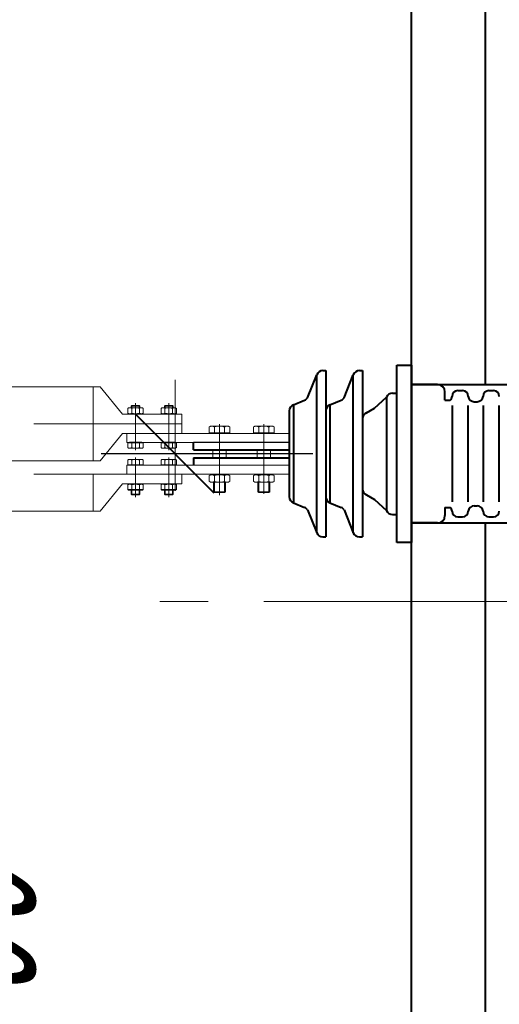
# Model space of a CAD drawing. Header units: millimetres. Extents: x 0 to 594, y 0 to 420.
# Tile 16 of 53: x 115 to 128, y 136 to 163. Entities that reach past the tile are written whole.
import ezdxf

# ---------------------------------------------------------------- set-up
doc = ezdxf.new("R2010")
doc.units = ezdxf.units.MM
for name, pattern in [('K5LT32782', [30.2, 24, -3, 0.2, -3]), ('K5LT_AXLED', [17.302989, 12.802989, -1.5, 1.5, -1.5]), ('K5LT_BASIC', [0]), ('K5LT_DASHED', [6, 4, -2]), ('K5LT_THIN', [0])]:
    doc.linetypes.add(name, pattern=pattern)
doc.styles.add('KDIMTEXTSTYLE', font='GOST_AU.SHX', dxfattribs={"width": 0.96, "oblique": 15, "height": 5})
doc.dimstyles.new('KDIMSTYLE (0.02)', dxfattribs={"dimtxt": 5, "dimasz": 1, "dimexe": 2, "dimexo": 0, "dimgap": 1, "dimtad": 1, "dimlfac": 50, "dimtxsty": 'KDIMTEXTSTYLE', "dimsah": 1, "dimcen": 0, "dimdle": 1, "dimadec": 0, "dimazin": 0, "dimtfac": 0.667, "dimtmove": 0, "dimatfit": 3, "dimfxl": 1, "dimtvp": 1, "dimtfill": 1, "dimtolj": 1, "dimtzin": 0, "dimarcsym": 0})

# ---------------------------------------------------------------- blocks, each defined once
blk = doc.blocks.new('KDIMARROW_03')
at = {"color": 0, "linetype": 'K5LT_BASIC', "lineweight": 40}
blk.add_line((-1.061, -1.061), (1.061, 1.061), dxfattribs=at)
at = {"color": 0, "linetype": 'K5LT_THIN', "lineweight": 18}
for q in [(-1, 0), (2, 0)]:
    blk.add_line((0, 0), q, dxfattribs=at)
blk = doc.blocks.new('U75')
at = {"color": 5, "linetype": 'K5LT_THIN', "lineweight": 18, "true_color": 0x0000ff}
for p, q in [((117.569, 151.514), (117.569, 151.754)), ((117.569, 151.754), (121.969, 151.754)), ((121.969, 151.754), (121.969, 151.514)), ((121.969, 151.514), (117.569, 151.514))]:
    blk.add_line(p, q, dxfattribs=at)
blk = doc.blocks.new('U76')
at = {"color": 5, "linetype": 'K5LT_THIN', "lineweight": 18, "true_color": 0x0000ff}
for p, q in [((117.569, 150.654), (117.569, 150.894)), ((117.569, 150.894), (121.969, 150.894)), ((121.969, 150.894), (121.969, 150.654)), ((121.969, 150.654), (117.569, 150.654))]:
    blk.add_line(p, q, dxfattribs=at)
blk = doc.blocks.new('U310')
at = {"color": 7, "linetype": 'K5LT_DASHED', "lineweight": 18}
for p, q in [((119.056, 152.014), (114.256, 152.014)), ((114.256, 152.014), (114.256, 151.014)), ((116.656, 151.014), (116.656, 152.014)), ((117.806, 151.734), (117.806, 152.034)), ((118.706, 151.734), (118.706, 152.034)), ((119.056, 152.014), (119.056, 151.754)), ((117.456, 151.754), (116.852, 151.014)), ((119.056, 151.754), (117.456, 151.754)), ((114.256, 151.014), (116.852, 151.014))]:
    blk.add_line(p, q, dxfattribs=at)
blk = doc.blocks.new('U311')
at = {"color": 7, "linetype": 'K5LT_DASHED', "lineweight": 18}
for p, q in [((114.256, 152.014), (114.256, 153.014)), ((114.256, 153.014), (116.852, 153.014)), ((116.656, 153.014), (116.656, 152.014)), ((117.456, 152.274), (116.852, 153.014)), ((119.056, 152.274), (117.456, 152.274)), ((117.806, 152.294), (117.806, 151.994)), ((118.706, 152.294), (118.706, 151.994)), ((119.056, 152.014), (119.056, 152.274)), ((119.056, 152.014), (114.256, 152.014))]:
    blk.add_line(p, q, dxfattribs=at)
blk = doc.blocks.new('U312')
at = {"color": 7, "linetype": 'K5LT_DASHED', "lineweight": 18}
for p, q in [((119.056, 150.654), (114.256, 150.654)), ((114.256, 150.654), (114.256, 149.654)), ((116.656, 149.654), (116.656, 150.654)), ((117.806, 150.654), (117.806, 150.674)), ((118.706, 150.374), (118.706, 150.674)), ((119.056, 150.654), (119.056, 150.394)), ((117.456, 150.394), (116.852, 149.654)), ((119.056, 150.394), (117.456, 150.394)), ((117.806, 150.374), (117.806, 150.394)), ((114.256, 149.654), (116.852, 149.654))]:
    blk.add_line(p, q, dxfattribs=at)
blk = doc.blocks.new('U313')
at = {"color": 7, "linetype": 'K5LT_DASHED', "lineweight": 18}
for p, q in [((117.598, 150.366), (117.626, 150.382)), ((117.598, 150.366), (117.598, 150.234)), ((117.626, 150.382), (117.986, 150.382)), ((117.702, 150.366), (117.702, 150.234)), ((117.91, 150.366), (117.91, 150.234)), ((118.014, 150.366), (117.986, 150.382)), ((118.014, 150.366), (118.014, 150.234)), ((117.972, 150.234), (117.598, 150.234)), ((117.598, 150.234), (117.626, 150.218)), ((117.626, 150.218), (117.986, 150.218)), ((118.014, 150.234), (117.972, 150.234)), ((118.014, 150.234), (117.986, 150.218))]:
    blk.add_line(p, q, dxfattribs=at)
for centre, radius, start, end in [((117.65, 150.291), 0.0919, 55.5531, 115.5531), ((117.806, 150.039), 0.344, 72.3875, 107.6125), ((117.962, 150.291), 0.0919, 64.4469, 124.4469), ((117.65, 150.31), 0.0919, 244.4469, 304.4469), ((117.806, 150.562), 0.344, 252.3875, 287.6125), ((117.962, 150.31), 0.0919, 235.5531, 295.5531)]:
    blk.add_arc(centre, radius, start, end, dxfattribs=at)
blk = doc.blocks.new('U314')
at = {"color": 7, "linetype": 'K5LT_DASHED', "lineweight": 18}
for p, q in [((118.498, 150.366), (118.526, 150.382)), ((118.498, 150.366), (118.498, 150.234)), ((118.526, 150.382), (118.886, 150.382)), ((118.602, 150.366), (118.602, 150.234)), ((118.81, 150.366), (118.81, 150.234)), ((118.914, 150.366), (118.886, 150.382)), ((118.914, 150.366), (118.914, 150.234)), ((118.872, 150.234), (118.498, 150.234)), ((118.498, 150.234), (118.526, 150.218)), ((118.526, 150.218), (118.886, 150.218)), ((118.914, 150.234), (118.872, 150.234)), ((118.914, 150.234), (118.886, 150.218))]:
    blk.add_line(p, q, dxfattribs=at)
for centre, radius, start, end in [((118.55, 150.291), 0.0919, 55.5531, 115.5531), ((118.706, 150.039), 0.344, 72.3875, 107.6125), ((118.862, 150.291), 0.0919, 64.4469, 124.4469), ((118.55, 150.31), 0.0919, 244.4469, 304.4469), ((118.706, 150.562), 0.344, 252.3875, 287.6125), ((118.862, 150.31), 0.0919, 235.5531, 295.5531)]:
    blk.add_arc(centre, radius, start, end, dxfattribs=at)
blk = doc.blocks.new('U315')
at = {"color": 7, "linetype": 'K5LT_DASHED', "lineweight": 18}
for p, q in [((117.598, 152.434), (117.626, 152.451)), ((117.598, 152.303), (117.598, 152.434)), ((117.986, 152.451), (117.626, 152.451)), ((117.702, 152.303), (117.702, 152.434)), ((117.905, 152.434), (117.91, 152.434)), ((117.91, 152.303), (117.91, 152.434)), ((118.014, 152.434), (117.986, 152.451)), ((118.014, 152.303), (118.014, 152.434)), ((117.598, 152.303), (117.626, 152.286)), ((117.986, 152.286), (117.626, 152.286)), ((118.014, 152.303), (117.986, 152.286))]:
    blk.add_line(p, q, dxfattribs=at)
for centre, radius, start, end in [((117.65, 152.359), 0.0919, 55.5531, 115.5531), ((117.806, 152.107), 0.344, 72.3875, 107.6125), ((117.962, 152.359), 0.0919, 64.4469, 124.4469), ((117.65, 152.378), 0.0919, 244.4469, 304.4469), ((117.806, 152.63), 0.344, 252.3875, 287.6125), ((117.962, 152.378), 0.0919, 235.5531, 295.5531)]:
    blk.add_arc(centre, radius, start, end, dxfattribs=at)
blk = doc.blocks.new('U316')
at = {"color": 7, "linetype": 'K5LT_DASHED', "lineweight": 18}
for p, q in [((118.498, 152.434), (118.526, 152.451)), ((118.498, 152.303), (118.498, 152.434)), ((118.886, 152.451), (118.526, 152.451)), ((118.602, 152.303), (118.602, 152.434)), ((118.805, 152.434), (118.81, 152.434)), ((118.81, 152.303), (118.81, 152.434)), ((118.914, 152.434), (118.886, 152.451)), ((118.914, 152.303), (118.914, 152.434)), ((118.498, 152.303), (118.526, 152.286)), ((118.886, 152.286), (118.526, 152.286)), ((118.914, 152.303), (118.886, 152.286))]:
    blk.add_line(p, q, dxfattribs=at)
for centre, radius, start, end in [((118.55, 152.359), 0.0919, 55.5531, 115.5531), ((118.706, 152.107), 0.344, 72.3875, 107.6125), ((118.862, 152.359), 0.0919, 64.4469, 124.4469), ((118.55, 152.378), 0.0919, 244.4469, 304.4469), ((118.706, 152.63), 0.344, 252.3875, 287.6125), ((118.862, 152.378), 0.0919, 235.5531, 295.5531)]:
    blk.add_arc(centre, radius, start, end, dxfattribs=at)

msp = doc.modelspace()

# ---------------------------------------------------------------- linework, layer by layer
at = {"color": 5, "linetype": 'K5LT_BASIC', "lineweight": 40, "true_color": 0x0000ff}
for p, q in [((125.27877, 67.20446), (125.27877, 205.20446)), ((127.27877, 153.07654), (127.27877, 202.97659)), ((127.27877, 153.07654), (127.27877, 167.21624)), ((122.87555, 153.45446), (122.96015, 153.45446)), ((122.96015, 153.45446), (122.96015, 148.95446)), ((123.86624, 153.45446), (123.95084, 153.45446)), ((123.95084, 153.45446), (123.95084, 148.95446)), ((124.87877, 153.60446), (125.27877, 153.60446)), ((124.87877, 148.80446), (124.87877, 153.60446)), ((125.27877, 153.60446), (125.27877, 148.80446)), ((122.46261, 152.72033), (122.71125, 153.34314)), ((122.71125, 149.06577), (122.71125, 153.34314)), ((123.4533, 152.72033), (123.70194, 153.34314)), ((123.70194, 149.06577), (123.70194, 153.34314)), ((125.98196, 153.07654), (125.27877, 153.07654)), ((125.27877, 153.07654), (129.67877, 153.07654)), ((126.53388, 152.91446), (126.65388, 152.91446)), ((127.37388, 152.91446), (127.49388, 152.91446)), ((122.07938, 152.53072), (122.38238, 152.6547)), ((123.07007, 152.53072), (123.37307, 152.6547)), ((124.27306, 152.43875), (124.60192, 152.73799)), ((124.60192, 152.73799), (124.60192, 149.67092)), ((124.76622, 152.84684), (124.87134, 152.84684)), ((126.18196, 152.65654), (126.18196, 152.87654)), ((126.18196, 152.65654), (126.32196, 152.65654)), ((122.07938, 152.53072), (122.07938, 149.87819)), ((123.07007, 152.53072), (123.07007, 149.87819)), ((124.06074, 152.31477), (124.27306, 152.43875)), ((126.37388, 152.50658), (126.37388, 149.90233)), ((126.81388, 149.90233), (126.81388, 152.50658)), ((126.97388, 152.61446), (127.05388, 152.61446)), ((127.21388, 152.50658), (127.21388, 149.90233)), ((127.65388, 149.90233), (127.65388, 152.50658)), ((121.96946, 152.36699), (121.96946, 150.04192)), ((122.96015, 152.36699), (122.96015, 150.04192)), ((122.96015, 152.36699), (122.96015, 150.04192)), ((123.95084, 152.36699), (123.95084, 150.04192)), ((119.37877, 151.31446), (119.37877, 151.51446)), ((119.37877, 151.31446), (121.96946, 151.31446)), ((119.37877, 151.09446), (121.96946, 151.09446)), ((119.37877, 151.09446), (119.37877, 150.89446)), ((124.06074, 150.09414), (124.27306, 149.97016)), ((122.07938, 149.87819), (122.38238, 149.75421)), ((123.07007, 149.87819), (123.37307, 149.75421)), ((124.27306, 149.97016), (124.60192, 149.67092)), ((126.18196, 149.75237), (126.18196, 149.53237)), ((126.18196, 149.75237), (126.32196, 149.75237)), ((126.97388, 149.79446), (127.05388, 149.79446)), ((122.46261, 149.68858), (122.71125, 149.06577)), ((123.4533, 149.68858), (123.70194, 149.06577)), ((124.76622, 149.56207), (124.87134, 149.56207)), ((126.53388, 149.49446), (126.65388, 149.49446)), ((127.37388, 149.49446), (127.49388, 149.49446)), ((125.98196, 149.33237), (125.27877, 149.33237)), ((125.27877, 149.33237), (129.67877, 149.33237)), ((127.27877, 136.60446), (127.27877, 149.33237)), ((122.87555, 148.95446), (122.96015, 148.95446)), ((123.86624, 148.95446), (123.95084, 148.95446)), ((125.27877, 148.80446), (124.87877, 148.80446)), ((127.27877, 138.47654), (127.27877, 147.20446)), ((127.27877, 138.47654), (127.27877, 145.33237)), ((127.27877, 138.47654), (127.27877, 145.33237)), ((127.27877, 70.20446), (127.27877, 136.60446))]:
    msp.add_line(p, q, dxfattribs=at)
at = {"color": 7, "linetype": 'K5LT_DASHED', "lineweight": 18}
for p, q in [((117.70765, 152.51446), (117.68618, 152.49298)), ((117.68618, 152.49298), (117.92618, 152.49298)), ((117.68618, 152.45056), (117.68618, 152.49298)), ((117.70765, 152.51446), (117.90471, 152.51446)), ((117.70765, 152.45056), (117.70765, 152.51446)), ((117.80618, 151.30446), (117.80618, 152.57446)), ((117.92618, 152.49298), (117.90471, 152.51446)), ((117.90471, 152.45056), (117.90471, 152.51446)), ((117.90471, 152.43446), (117.90471, 152.43614)), ((117.92618, 152.45056), (117.92618, 152.49298)), ((118.60765, 152.51446), (118.58618, 152.49298)), ((118.58618, 152.49298), (118.82618, 152.49298)), ((118.58618, 152.45056), (118.58618, 152.49298)), ((118.60765, 152.51446), (118.80471, 152.51446)), ((118.60765, 152.45056), (118.60765, 152.51446)), ((118.70618, 151.30446), (118.70618, 152.57446)), ((118.82618, 152.49298), (118.80471, 152.51446)), ((118.80471, 152.45056), (118.80471, 152.51446)), ((118.80471, 152.43446), (118.80471, 152.43614)), ((118.82618, 152.45056), (118.82618, 152.49298)), ((117.63988, 152.27446), (117.63988, 152.28646)), ((117.97248, 152.27446), (117.97248, 152.28646)), ((118.53988, 152.27446), (118.53988, 152.28646)), ((118.87248, 152.27446), (118.87248, 152.28646)), ((119.80157, 151.93298), (119.83877, 151.95446)), ((119.80157, 151.93298), (119.80157, 151.77046)), ((119.83877, 151.95446), (120.31877, 151.95446)), ((119.94013, 151.93298), (119.94013, 151.77046)), ((120.2174, 151.93298), (120.2174, 151.77046)), ((120.35597, 151.93298), (120.31877, 151.95446)), ((120.35597, 151.93298), (120.35597, 151.77046)), ((121.00157, 151.93298), (121.03877, 151.95446)), ((121.00157, 151.93298), (121.00157, 151.77046)), ((121.03877, 151.95446), (121.51877, 151.95446)), ((121.14013, 151.93298), (121.14013, 151.77046)), ((121.4174, 151.93298), (121.4174, 151.77046)), ((121.55597, 151.93298), (121.51877, 151.95446)), ((121.55597, 151.93298), (121.55597, 151.77046)), ((119.85387, 151.77046), (119.80157, 151.77046)), ((120.30367, 151.77046), (119.85387, 151.77046)), ((119.85387, 151.77046), (119.85387, 151.75446)), ((119.85387, 151.75446), (119.91877, 151.75446)), ((119.91877, 151.75446), (120.23877, 151.75446)), ((120.23877, 151.75446), (120.30367, 151.75446)), ((120.30367, 151.77046), (120.30367, 151.75446)), ((120.35597, 151.77046), (120.30367, 151.77046)), ((121.05387, 151.77046), (121.00157, 151.77046)), ((121.50367, 151.77046), (121.05387, 151.77046)), ((121.05387, 151.77046), (121.05387, 151.75446)), ((121.05387, 151.75446), (121.11877, 151.75446)), ((121.11877, 151.75446), (121.43877, 151.75446)), ((121.43877, 151.75446), (121.50367, 151.75446)), ((121.50367, 151.77046), (121.50367, 151.75446)), ((121.55597, 151.77046), (121.50367, 151.77046)), ((117.59828, 151.37056), (117.59828, 151.50246)), ((117.59828, 151.50246), (117.63988, 151.50246)), ((117.59828, 151.37056), (117.62618, 151.35446)), ((117.98618, 151.35446), (117.62618, 151.35446)), ((117.67418, 151.51446), (117.63988, 151.51446)), ((117.63988, 151.50246), (117.63988, 151.51446)), ((117.63988, 151.50246), (117.97248, 151.50246)), ((117.93818, 151.51446), (117.67418, 151.51446)), ((117.93818, 151.51446), (117.67418, 151.51446)), ((117.92618, 151.51446), (117.68618, 151.51446)), ((117.7022, 151.37056), (117.7022, 151.50246)), ((117.91016, 151.37056), (117.91016, 151.50246)), ((117.97248, 151.51446), (117.93818, 151.51446)), ((117.97248, 151.50246), (117.97248, 151.51446)), ((117.97248, 151.50246), (118.01408, 151.50246)), ((118.01408, 151.37056), (117.98618, 151.35446)), ((118.01408, 151.37056), (118.01408, 151.50246)), ((118.49828, 151.37056), (118.49828, 151.50246)), ((118.49828, 151.50246), (118.53988, 151.50246)), ((118.49828, 151.37056), (118.52618, 151.35446)), ((118.88618, 151.35446), (118.52618, 151.35446)), ((118.57418, 151.51446), (118.53988, 151.51446)), ((118.53988, 151.50246), (118.53988, 151.51446)), ((118.53988, 151.50246), (118.87248, 151.50246)), ((118.83818, 151.51446), (118.57418, 151.51446)), ((118.83818, 151.51446), (118.57418, 151.51446)), ((118.82618, 151.51446), (118.58618, 151.51446)), ((118.6022, 151.37056), (118.6022, 151.50246)), ((118.81016, 151.37056), (118.81016, 151.50246)), ((118.87248, 151.51446), (118.83818, 151.51446)), ((118.87248, 151.50246), (118.87248, 151.51446)), ((118.87248, 151.50246), (118.91408, 151.50246)), ((118.91408, 151.37056), (118.88618, 151.35446)), ((118.91408, 151.37056), (118.91408, 151.50246)), ((117.59828, 151.03835), (117.62618, 151.05446)), ((117.62618, 151.05446), (117.98618, 151.05446)), ((117.80618, 151.10446), (117.80618, 150.03446)), ((118.01408, 151.03835), (117.98618, 151.05446)), ((118.49828, 151.03835), (118.52618, 151.05446)), ((118.52618, 151.05446), (118.88618, 151.05446)), ((118.70618, 151.10446), (118.70618, 150.03446)), ((118.91408, 151.03835), (118.88618, 151.05446)), ((117.59828, 151.03835), (117.59828, 150.90646)), ((117.63988, 150.90646), (117.59828, 150.90646)), ((117.97248, 150.90646), (117.63988, 150.90646)), ((117.63988, 150.90646), (117.63988, 150.89446)), ((117.63988, 150.89446), (117.67418, 150.89446)), ((117.67418, 150.89446), (117.93818, 150.89446)), ((117.67418, 150.89446), (117.93818, 150.89446)), ((117.68618, 150.89446), (117.92618, 150.89446)), ((117.7022, 151.03835), (117.7022, 150.90646)), ((117.91016, 151.03835), (117.91016, 150.90646)), ((117.93818, 150.89446), (117.97248, 150.89446)), ((117.97248, 150.90646), (117.97248, 150.89446)), ((118.01408, 150.90646), (117.97248, 150.90646)), ((118.01408, 151.03835), (118.01408, 150.90646)), ((118.49828, 151.03835), (118.49828, 150.90646)), ((118.53988, 150.90646), (118.49828, 150.90646)), ((118.87248, 150.90646), (118.53988, 150.90646)), ((118.53988, 150.90646), (118.53988, 150.89446)), ((118.53988, 150.89446), (118.57418, 150.89446)), ((118.57418, 150.89446), (118.83818, 150.89446)), ((118.57418, 150.89446), (118.83818, 150.89446)), ((118.58618, 150.89446), (118.82618, 150.89446)), ((118.6022, 151.03835), (118.6022, 150.90646)), ((118.81016, 151.03835), (118.81016, 150.90646)), ((118.83818, 150.89446), (118.87248, 150.89446)), ((118.87248, 150.90646), (118.87248, 150.89446)), ((118.91408, 150.90646), (118.87248, 150.90646)), ((118.91408, 151.03835), (118.91408, 150.90646)), ((119.80157, 150.61698), (119.83877, 150.63846)), ((119.80157, 150.61698), (119.80157, 150.45446)), ((119.83877, 150.63846), (120.31877, 150.63846)), ((120.30367, 150.65446), (119.85387, 150.65446)), ((119.85387, 150.65446), (119.85387, 150.63846)), ((119.85387, 150.63846), (119.91877, 150.63846)), ((119.91877, 150.63846), (120.23877, 150.63846)), ((119.94013, 150.61698), (119.94013, 150.45446)), ((120.2174, 150.61698), (120.2174, 150.45446)), ((120.23877, 150.63846), (120.30367, 150.63846)), ((120.30367, 150.65446), (120.30367, 150.63846)), ((120.35597, 150.61698), (120.31877, 150.63846)), ((120.35597, 150.61698), (120.35597, 150.45446)), ((121.00157, 150.61698), (121.03877, 150.63846)), ((121.00157, 150.61698), (121.00157, 150.45446)), ((121.03877, 150.63846), (121.51877, 150.63846)), ((121.50367, 150.65446), (121.05387, 150.65446)), ((121.05387, 150.65446), (121.05387, 150.63846)), ((121.05387, 150.63846), (121.11877, 150.63846)), ((121.11877, 150.63846), (121.43877, 150.63846)), ((121.14013, 150.61698), (121.14013, 150.45446)), ((121.4174, 150.61698), (121.4174, 150.45446)), ((121.43877, 150.63846), (121.50367, 150.63846)), ((121.50367, 150.65446), (121.50367, 150.63846)), ((121.55597, 150.61698), (121.51877, 150.63846)), ((121.55597, 150.61698), (121.55597, 150.45446)), ((117.97248, 150.39446), (117.63988, 150.39446)), ((117.63988, 150.39446), (117.63988, 150.38246)), ((117.63988, 150.38246), (117.67418, 150.38246)), ((117.67418, 150.38246), (117.70765, 150.38246)), ((117.67418, 150.38246), (117.93818, 150.38246)), ((117.68618, 150.38246), (117.92618, 150.38246)), ((117.68618, 150.38246), (117.68618, 150.37513)), ((117.70765, 150.38246), (117.70765, 150.36803)), ((117.80618, 150.38246), (117.93818, 150.38246)), ((117.90471, 150.38246), (117.90471, 150.36803)), ((117.92618, 150.38246), (117.92618, 150.37513)), ((117.93818, 150.38246), (117.97248, 150.38246)), ((117.97248, 150.39446), (117.97248, 150.38246)), ((118.87248, 150.39446), (118.53988, 150.39446)), ((118.53988, 150.39446), (118.53988, 150.38246)), ((118.53988, 150.38246), (118.57418, 150.38246)), ((118.57418, 150.38246), (118.60765, 150.38246)), ((118.57418, 150.38246), (118.83818, 150.38246)), ((118.58618, 150.38246), (118.82618, 150.38246)), ((118.58618, 150.38246), (118.58618, 150.37513)), ((118.60765, 150.38246), (118.60765, 150.36803)), ((118.70618, 150.38246), (118.83818, 150.38246)), ((118.80471, 150.38246), (118.80471, 150.36803)), ((118.82618, 150.38246), (118.82618, 150.37513)), ((118.83818, 150.38246), (118.87248, 150.38246)), ((118.87248, 150.39446), (118.87248, 150.38246)), ((119.80157, 150.45446), (119.83877, 150.43298)), ((119.83877, 150.43298), (120.31877, 150.43298)), ((119.91877, 150.43298), (119.91877, 150.17899)), ((119.9433, 150.43298), (119.9433, 150.15446)), ((120.21423, 150.43298), (120.21423, 150.15446)), ((120.23877, 150.43298), (120.23877, 150.17899)), ((120.35597, 150.45446), (120.31877, 150.43298)), ((121.00157, 150.45446), (121.03877, 150.43298)), ((121.03877, 150.43298), (121.51877, 150.43298)), ((121.11877, 150.43298), (121.11877, 150.17899)), ((121.1433, 150.43298), (121.1433, 150.15446)), ((121.41423, 150.43298), (121.41423, 150.15446)), ((121.43877, 150.43298), (121.43877, 150.17899)), ((121.55597, 150.45446), (121.51877, 150.43298)), ((117.68618, 150.21835), (117.68618, 150.11593)), ((117.92618, 150.11593), (117.68618, 150.11593)), ((117.68618, 150.11593), (117.70765, 150.09446)), ((117.70765, 150.21835), (117.70765, 150.09446)), ((117.90471, 150.09446), (117.70765, 150.09446)), ((117.90471, 150.21835), (117.90471, 150.09446)), ((117.90471, 150.09446), (117.92618, 150.11593)), ((117.92618, 150.21835), (117.92618, 150.11593)), ((118.58618, 150.21835), (118.58618, 150.11593)), ((118.82618, 150.11593), (118.58618, 150.11593)), ((118.58618, 150.11593), (118.60765, 150.09446)), ((118.60765, 150.21835), (118.60765, 150.09446)), ((118.80471, 150.09446), (118.60765, 150.09446)), ((118.80471, 150.21835), (118.80471, 150.09446)), ((118.80471, 150.09446), (118.82618, 150.11593)), ((118.82618, 150.21835), (118.82618, 150.11593)), ((120.23877, 150.17899), (119.91877, 150.17899)), ((119.91877, 150.17899), (119.9433, 150.15446)), ((120.21423, 150.15446), (119.9433, 150.15446)), ((120.21423, 150.15446), (120.23877, 150.17899)), ((121.43877, 150.17899), (121.11877, 150.17899)), ((121.11877, 150.17899), (121.1433, 150.15446)), ((121.41423, 150.15446), (121.1433, 150.15446)), ((121.41423, 150.15446), (121.43877, 150.17899))]:
    msp.add_line(p, q, dxfattribs=at)
at = {"color": 1, "linetype": 'K5LT32782', "lineweight": 13, "true_color": 0xff0000}
for p, q in [((120.07877, 152.00446), (120.07877, 150.08898)), ((121.27877, 152.00446), (121.27877, 150.12509))]:
    msp.add_line(p, q, dxfattribs=at)
at = {"color": 5, "linetype": 'K5LT_THIN', "lineweight": 18, "true_color": 0x0000ff}
for p, q in [((119.37877, 151.31446), (119.37877, 151.51446)), ((119.37877, 151.51446), (121.96946, 151.51446)), ((119.37877, 151.51446), (121.96946, 151.51446)), ((119.37877, 151.31446), (121.96946, 151.31446)), ((119.89877, 151.09446), (119.89877, 151.31446)), ((120.25877, 151.09446), (120.25877, 151.31446)), ((121.09877, 151.09446), (121.09877, 151.31446)), ((121.45877, 151.09446), (121.45877, 151.31446)), ((119.37877, 151.09446), (119.37877, 150.89446)), ((119.37877, 151.09446), (121.96946, 151.09446)), ((119.37877, 150.89446), (121.96946, 150.89446)), ((119.37877, 150.89446), (121.96946, 150.89446))]:
    msp.add_line(p, q, dxfattribs=at)
at = {"color": 30, "linetype": 'K5LT_AXLED', "lineweight": 18, "true_color": 0xff8000}
msp.add_line((134.07877, 147.20446), (118.46823, 147.20446), dxfattribs=at)
at = {"color": 5, "linetype": 'K5LT_BASIC', "lineweight": 40, "true_color": 0x0000ff}
for centre, radius, start, end in [((122.87555, 153.27755), 0.17691, 90, 158.237078), ((123.86624, 153.27755), 0.17691, 90, 158.237078), ((125.98196, 152.87654), 0.2, 0, 90), ((126.53388, 152.75446), 0.16, 90, 180), ((126.65388, 152.75446), 0.16, 0, 90), ((127.37388, 152.75446), 0.16, 90, 180), ((127.49388, 152.75446), 0.16, 0, 90), ((122.31539, 152.81843), 0.17691, 292.252098, 326.322891), ((123.30608, 152.81843), 0.17691, 292.252098, 326.322891), ((124.76622, 152.66994), 0.17691, 90, 158.237078), ((126.21276, 152.77717), 0.16272, 312.152367, 351.976184), ((126.97501, 152.77717), 0.16272, 188.023816, 269.604334), ((127.05276, 152.77717), 0.16272, 270.395666, 351.976184), ((122.14637, 152.36699), 0.17691, 112.252098, 180), ((123.13706, 152.36699), 0.17691, 112.252098, 180), ((124.12773, 152.15104), 0.17691, 112.252098, 180), ((124.12773, 150.25787), 0.17691, 180, 247.747902), ((122.14637, 150.04192), 0.17691, 180, 247.747902), ((123.13706, 150.04192), 0.17691, 180, 247.747902), ((122.31539, 149.59048), 0.17691, 33.677109, 67.747902), ((123.30608, 149.59048), 0.17691, 33.677109, 67.747902), ((126.21276, 149.63174), 0.16272, 8.023816, 47.847633), ((126.97501, 149.63174), 0.16272, 90.395666, 171.976184), ((127.05276, 149.63174), 0.16272, 8.023816, 89.604334), ((124.76622, 149.73898), 0.17691, 201.762922, 270), ((125.98196, 149.53237), 0.2, 270, 0), ((126.53388, 149.65446), 0.16, 180, 270), ((126.65388, 149.65446), 0.16, 270, 0), ((127.37388, 149.65446), 0.16, 180, 270), ((127.49388, 149.65446), 0.16, 270, 0), ((122.87555, 149.13136), 0.17691, 201.762922, 270), ((123.86624, 149.13136), 0.17691, 201.762922, 270)]:
    msp.add_arc(centre, radius, start, end, dxfattribs=at)
at = {"color": 7, "linetype": 'K5LT_DASHED', "lineweight": 18}
for centre, radius, start, end in [((119.87085, 151.83197), 0.12248, 55.553128, 115.553128), ((120.07877, 151.49627), 0.45818, 72.387526, 107.612474), ((120.28668, 151.83197), 0.12248, 64.446872, 124.446872), ((121.07085, 151.83197), 0.12248, 55.553128, 115.553128), ((121.27877, 151.49627), 0.45818, 72.387526, 107.612474), ((121.48668, 151.83197), 0.12248, 64.446872, 124.446872), ((117.65024, 151.44632), 0.09186, 244.446872, 304.446872), ((117.80618, 151.69809), 0.34364, 252.387526, 287.612474), ((117.96212, 151.44632), 0.09186, 235.553128, 295.553128), ((118.55024, 151.44632), 0.09186, 244.446872, 304.446872), ((118.70618, 151.69809), 0.34364, 252.387526, 287.612474), ((118.86212, 151.44632), 0.09186, 235.553128, 295.553128), ((117.65024, 150.96259), 0.09186, 55.553128, 115.553128), ((117.80618, 150.71082), 0.34364, 72.387526, 107.612474), ((117.96212, 150.96259), 0.09186, 64.446872, 124.446872), ((118.55024, 150.96259), 0.09186, 55.553128, 115.553128), ((118.70618, 150.71082), 0.34364, 72.387526, 107.612474), ((118.86212, 150.96259), 0.09186, 64.446872, 124.446872), ((119.87085, 150.51597), 0.12248, 55.553128, 115.553128), ((120.07877, 150.18027), 0.45818, 72.387526, 107.612474), ((120.28668, 150.51597), 0.12248, 64.446872, 124.446872), ((121.07085, 150.51597), 0.12248, 55.553128, 115.553128), ((121.27877, 150.18027), 0.45818, 72.387526, 107.612474), ((121.48668, 150.51597), 0.12248, 64.446872, 124.446872), ((119.87085, 150.55546), 0.12248, 244.446872, 304.446872), ((120.07877, 150.89116), 0.45818, 252.387526, 287.612474), ((120.28668, 150.55546), 0.12248, 235.553128, 295.553128), ((121.07085, 150.55546), 0.12248, 244.446872, 304.446872), ((121.27877, 150.89116), 0.45818, 252.387526, 287.612474), ((121.48668, 150.55546), 0.12248, 235.553128, 295.553128)]:
    msp.add_arc(centre, radius, start, end, dxfattribs=at)

# ---------------------------------------------------------------- block references
for name in ['U311', 'U315', 'U316', 'U310', 'U75', 'U76', 'U312', 'U313', 'U314']:
    msp.add_blockref(name, (0, 0))

# ---------------------------------------------------------------- dimensions: what is measured, and where the dimension line sits
at = {"color": 5, "true_color": 0x0000ff}
for base, p1, p2, location in [((113.37681, 205.20446), (125.27877, 67.20446), (125.27877, 205.20446), (113.37681, 136.20446)), ((123.89428, 192.20446), (125.27877, 67.20446), (125.27877, 192.20446), (123.89428, 129.20446)), ((118.87797, 151.20446), (141.07379, 67.20446), (124.60192, 151.20446), (118.87797, 109.20446))]:
    msp.add_linear_dim(base=base, p1=p1, p2=p2, angle=90, location=location, dimstyle='KDIMSTYLE (0.02)', override={"dimexo": 2, "dimpost": '\\H3.5;\\W0.96;\\Q15;<>', "dimblk1": 'KDIMARROW_03', "dimblk2": 'KDIMARROW_03', "dimse1": 0, "dimse2": 0, "dimclrt": 7, "dimtolj": 1}, dxfattribs=at).render()

doc.saveas('drawing.dxf')
